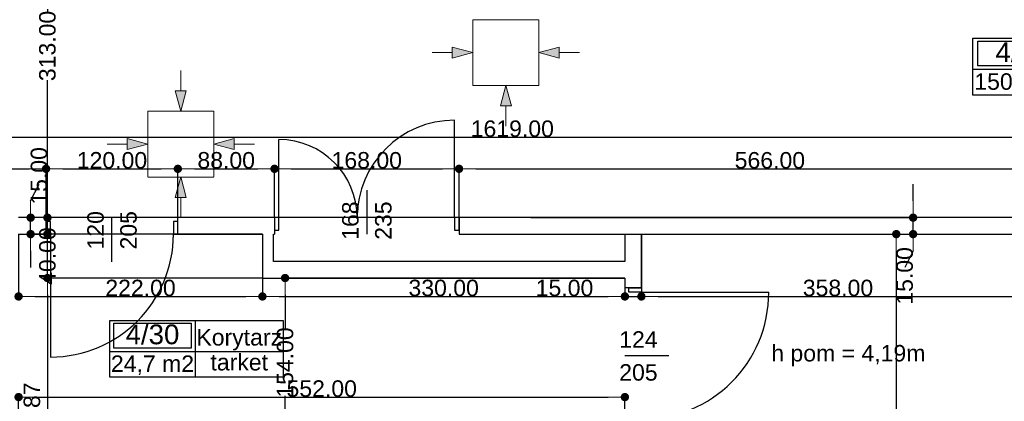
# Model space of a CAD drawing. Header units: millimetres. Extents: x -175445 to -20415, y -559200 to 231527.
# Tile 75 of 256: x -138488 to -129524, y -165095 to -161616. Entities that reach past the tile are written whole.
import ezdxf
from ezdxf.enums import TextEntityAlignment as Align

# ---------------------------------------------------------------- set-up
doc = ezdxf.new("R2010")
doc.units = ezdxf.units.MM
doc.header["$MEASUREMENT"] = 0
for name, color, linetype in [('Drzwi', 7, 'Continuous'), ('Linia', 7, 'Continuous'), ('Obiekt', 7, 'Continuous'), ('Strefa', 7, 'Continuous'), ('Tekst', 7, 'Continuous'), ('Wymiary', 63, 'Continuous'), ('Ściana', 7, 'Continuous')]:
    doc.layers.add(name, color=color, linetype=linetype)
doc.styles.add('Arial', font='txt')
doc.styles.add('Times new roman', font='txt')
doc.dimstyles.new('GENERATED_STYLE__1', dxfattribs={"dimtxt": 150, "dimasz": 152, "dimexe": 0.18, "dimexo": 0, "dimgap": 0.09, "dimtad": 1, "dimtih": 1, "dimtoh": 1, "dimlfac": 0.1, "dimzin": 0, "dimdsep": 46, "dimtxsty": 'Arial', "dimblk": 'ARROWHEAD_11', "dimblk1": 'ARROWHEAD_11', "dimblk2": 'ARROWHEAD_11', "dimcen": 0.09, "dimclrd": 114, "dimclre": 114, "dimclrt": 114, "dimazin": 0, "dimtfac": 1, "dimtdec": 4, "dimtmove": 0, "dimatfit": 3, "dimfxl": 1, "dimtolj": 1, "dimtzin": 0, "dimarcsym": 0})
doc.dimstyles.new('GENERATED_STYLE__2', dxfattribs={"dimtxt": 150, "dimasz": 152, "dimexe": 0.18, "dimexo": 0, "dimgap": 0.09, "dimtad": 1, "dimlfac": 0.1, "dimzin": 0, "dimdsep": 46, "dimtxsty": 'Arial', "dimblk": 'ARROWHEAD_11', "dimblk1": 'ARROWHEAD_11', "dimblk2": 'ARROWHEAD_11', "dimcen": 0.09, "dimclrd": 114, "dimclre": 114, "dimclrt": 114, "dimazin": 0, "dimtfac": 1, "dimtdec": 4, "dimtmove": 0, "dimatfit": 3, "dimfxl": 1, "dimtolj": 1, "dimtzin": 0, "dimarcsym": 0})

# ---------------------------------------------------------------- blocks, each defined once
blk = doc.blocks.new('Korytarz_4_01_1', base_point=(-128910.6, 33301.9))
at = {"layer": 'Strefa'}
for p, q in [((-129809.2, 33584.8), (-128110, 33584.8)), ((-129809.2, 33066.2), (-129809.2, 33584.8)), ((-129764.2, 33558.8), (-128955.5, 33558.8)), ((-129764.2, 33332.6), (-129764.2, 33558.8)), ((-128955.5, 33558.8), (-128955.5, 33332.6)), ((-128910.6, 33584.8), (-128910.6, 33066.2)), ((-128110, 33584.8), (-128110, 33066.2)), ((-129809.2, 33301.9), (-128110, 33301.9)), ((-128955.5, 33332.6), (-129764.2, 33332.6)), ((-128110, 33066.2), (-129809.2, 33066.2))]:
    blk.add_line(p, q, dxfattribs=at)
at = {"layer": 'Strefa', "style": 'Arial'}
for tag, height, p in [('ROOM_NUMBER', 180, (-129359.9, 33456.9)), ('ROOM_NAME', 150, (-128510.3, 33430.3)), ('ROOM_CALC_AREA', 150, (-129359.9, 33189.9)), ('floor_f', 150, (-128510.3, 33203.2))]:
    blk.add_attdef(tag, text='', height=height, dxfattribs=at).set_placement(p, align=Align.MIDDLE_CENTER)
blk = doc.blocks.new('Korytarz_4_30_30', base_point=(-136889.5, 30730.6))
at = {"layer": 'Strefa'}
for p, q in [((-137668.5, 31013.4), (-136088.8, 31013.4)), ((-137668.5, 30494.9), (-137668.5, 31013.4)), ((-137629.5, 30987.5), (-136928.4, 30987.5)), ((-137629.5, 30761.2), (-137629.5, 30987.5)), ((-136928.4, 30987.5), (-136928.4, 30761.2)), ((-136889.5, 31013.4), (-136889.5, 30494.9)), ((-136088.8, 31013.4), (-136088.8, 30494.9)), ((-136928.4, 30761.2), (-137629.5, 30761.2)), ((-137668.5, 30730.6), (-136088.8, 30730.6)), ((-136088.8, 30494.9), (-137668.5, 30494.9))]:
    blk.add_line(p, q, dxfattribs=at)
at = {"layer": 'Strefa', "style": 'Arial'}
for tag, height, p in [('ROOM_NUMBER', 180, (-137279, 30885.5)), ('ROOM_NAME', 150, (-136489.1, 30859)), ('ROOM_CALC_AREA', 150, (-137279, 30618.5)), ('floor_f', 150, (-136489.1, 30631.9))]:
    blk.add_attdef(tag, text='', height=height, dxfattribs=at).set_placement(p, align=Align.MIDDLE_CENTER)
blk = doc.blocks.new('ARROWHEAD_11')
at = {"color": 0, "linetype": 'Continuous', "lineweight": 0}
blk.add_line((0, 0), (-1, 0), dxfattribs=at)
at = {"color": 0, "linetype": 'Continuous', "lineweight": 0, "const_width": 0.25, "flags": 128}
blk.add_lwpolyline([(-0.125, 0, 1), (0.125, 0, 1)], format="xyb", close=True, dxfattribs=at)
blk = doc.blocks.new('*D1173')
at = {"layer": 'Defpoints', "color": 0}
for p in [(-131398, -160290.6), (-125908, -160639.1), (-125908, -166975.6)]:
    blk.add_point(p, dxfattribs=at)
at = {"layer": 'Wymiary', "color": 114, "lineweight": -2}
for p, q in [((-131398, -160290.6), (-131398, -160639.3)), ((-131246, -160639.1), (-126060, -160639.1)), ((-125908, -166975.6), (-125908, -160639))]:
    blk.add_line(p, q, dxfattribs=at)
at = {"layer": 'Wymiary', "color": 114, "lineweight": -2, "xscale": 152, "yscale": 152, "zscale": 152, "rotation": 180}
blk.add_blockref('ARROWHEAD_11', (-131398, -160639.1), dxfattribs=at)
at = {"layer": 'Wymiary', "color": 114, "lineweight": -2, "xscale": 152, "yscale": 152, "zscale": 152}
blk.add_blockref('ARROWHEAD_11', (-125908, -160639.1), dxfattribs=at)
at = {"layer": 'Wymiary', "color": 114, "lineweight": 13, "insert": (-128766.8, -160562.5), "char_height": 150, "attachment_point": 5, "style": 'Arial'}
blk.add_mtext('\\A1;549.00', dxfattribs=at)
blk = doc.blocks.new('*D1202')
at = {"layer": 'Defpoints', "color": 0}
for p in [(-138248, -162975.4), (-140558, -163420.7), (-138248, -163420.7)]:
    blk.add_point(p, dxfattribs=at)
at = {"layer": 'Wymiary', "color": 114, "lineweight": -2}
for p, q in [((-140558, -163420.7), (-140558, -162975.2)), ((-140406, -162975.4), (-138400, -162975.4)), ((-138248, -163420.7), (-138248, -162975.2))]:
    blk.add_line(p, q, dxfattribs=at)
at = {"layer": 'Wymiary', "color": 114, "lineweight": -2, "xscale": 152, "yscale": 152, "zscale": 152, "rotation": 180}
blk.add_blockref('ARROWHEAD_11', (-140558, -162975.4), dxfattribs=at)
at = {"layer": 'Wymiary', "color": 114, "lineweight": -2, "xscale": 152, "yscale": 152, "zscale": 152}
blk.add_blockref('ARROWHEAD_11', (-138248, -162975.4), dxfattribs=at)
at = {"layer": 'Wymiary', "color": 114, "lineweight": 13, "insert": (-139403, -162898.6), "char_height": 150, "attachment_point": 5, "style": 'Arial'}
blk.add_mtext('\\A1;231.00', dxfattribs=at)
blk = doc.blocks.new('*D1203')
at = {"layer": 'Defpoints', "color": 0}
for p in [(-137048, -162975.4), (-138248, -163420.7), (-137048, -163420.7)]:
    blk.add_point(p, dxfattribs=at)
at = {"layer": 'Wymiary', "color": 114, "lineweight": -2}
for p, q in [((-138248, -163420.7), (-138248, -162975.2)), ((-138096, -162975.4), (-137200, -162975.4)), ((-137048, -163420.7), (-137048, -162975.2))]:
    blk.add_line(p, q, dxfattribs=at)
at = {"layer": 'Wymiary', "color": 114, "lineweight": -2, "xscale": 152, "yscale": 152, "zscale": 152, "rotation": 180}
blk.add_blockref('ARROWHEAD_11', (-138248, -162975.4), dxfattribs=at)
at = {"layer": 'Wymiary', "color": 114, "lineweight": -2, "xscale": 152, "yscale": 152, "zscale": 152}
blk.add_blockref('ARROWHEAD_11', (-137048, -162975.4), dxfattribs=at)
at = {"layer": 'Wymiary', "color": 114, "lineweight": 13, "insert": (-137648, -162898.7), "char_height": 150, "attachment_point": 5, "style": 'Arial'}
blk.add_mtext('\\A1;120.00', dxfattribs=at)
blk = doc.blocks.new('*D1204')
at = {"layer": 'Defpoints', "color": 0}
for p in [(-136168, -162975.4), (-137048, -163420.7), (-136168, -163420.7)]:
    blk.add_point(p, dxfattribs=at)
at = {"layer": 'Wymiary', "color": 114, "lineweight": -2}
for p, q in [((-137048, -163420.7), (-137048, -162975.2)), ((-136896, -162975.4), (-136320, -162975.4)), ((-136168, -163420.7), (-136168, -162975.2))]:
    blk.add_line(p, q, dxfattribs=at)
at = {"layer": 'Wymiary', "color": 114, "lineweight": -2, "xscale": 152, "yscale": 152, "zscale": 152, "rotation": 180}
blk.add_blockref('ARROWHEAD_11', (-137048, -162975.4), dxfattribs=at)
at = {"layer": 'Wymiary', "color": 114, "lineweight": -2, "xscale": 152, "yscale": 152, "zscale": 152}
blk.add_blockref('ARROWHEAD_11', (-136168, -162975.4), dxfattribs=at)
at = {"layer": 'Wymiary', "color": 114, "lineweight": 13, "insert": (-136608, -162898.7), "char_height": 150, "attachment_point": 5, "style": 'Arial'}
blk.add_mtext('\\A1;88.00', dxfattribs=at)
blk = doc.blocks.new('*D1205')
at = {"layer": 'Defpoints', "color": 0}
for p in [(-134488, -162975.4), (-136168, -163420.7), (-134488, -163420.7)]:
    blk.add_point(p, dxfattribs=at)
at = {"layer": 'Wymiary', "color": 114, "lineweight": -2}
for p, q in [((-136168, -163420.7), (-136168, -162975.2)), ((-136016, -162975.4), (-134640, -162975.4)), ((-134488, -163420.7), (-134488, -162975.2))]:
    blk.add_line(p, q, dxfattribs=at)
at = {"layer": 'Wymiary', "color": 114, "lineweight": -2, "xscale": 152, "yscale": 152, "zscale": 152, "rotation": 180}
blk.add_blockref('ARROWHEAD_11', (-136168, -162975.4), dxfattribs=at)
at = {"layer": 'Wymiary', "color": 114, "lineweight": -2, "xscale": 152, "yscale": 152, "zscale": 152}
blk.add_blockref('ARROWHEAD_11', (-134488, -162975.4), dxfattribs=at)
at = {"layer": 'Wymiary', "color": 114, "lineweight": 13, "insert": (-135328, -162898.7), "char_height": 150, "attachment_point": 5, "style": 'Arial'}
blk.add_mtext('\\A1;168.00', dxfattribs=at)
blk = doc.blocks.new('*D1206')
at = {"layer": 'Defpoints', "color": 0}
for p in [(-128828, -162975.4), (-134488, -163420.7), (-128828, -163420.7)]:
    blk.add_point(p, dxfattribs=at)
at = {"layer": 'Wymiary', "color": 114, "lineweight": -2}
for p, q in [((-134488, -163420.7), (-134488, -162975.2)), ((-134336, -162975.4), (-128980, -162975.4)), ((-128828, -163420.7), (-128828, -162975.2))]:
    blk.add_line(p, q, dxfattribs=at)
at = {"layer": 'Wymiary', "color": 114, "lineweight": -2, "xscale": 152, "yscale": 152, "zscale": 152, "rotation": 180}
blk.add_blockref('ARROWHEAD_11', (-134488, -162975.4), dxfattribs=at)
at = {"layer": 'Wymiary', "color": 114, "lineweight": -2, "xscale": 152, "yscale": 152, "zscale": 152}
blk.add_blockref('ARROWHEAD_11', (-128828, -162975.4), dxfattribs=at)
at = {"layer": 'Wymiary', "color": 114, "lineweight": 13, "insert": (-131658, -162898.7), "char_height": 150, "attachment_point": 5, "style": 'Arial'}
blk.add_mtext('\\A1;566.00', dxfattribs=at)
blk = doc.blocks.new('*D1237')
at = {"layer": 'Defpoints', "color": 0}
for p in [(-142098, -161780.7), (-125908, -162687.4), (-125908, -166975.6)]:
    blk.add_point(p, dxfattribs=at)
at = {"layer": 'Wymiary', "color": 114, "lineweight": -2}
for p, q in [((-142098, -161780.7), (-142098, -162687.5)), ((-141946, -162687.4), (-126060, -162687.4)), ((-125908, -166975.6), (-125908, -162687.2))]:
    blk.add_line(p, q, dxfattribs=at)
at = {"layer": 'Wymiary', "color": 114, "lineweight": -2, "xscale": 152, "yscale": 152, "zscale": 152, "rotation": 180}
blk.add_blockref('ARROWHEAD_11', (-142098, -162687.4), dxfattribs=at)
at = {"layer": 'Wymiary', "color": 114, "lineweight": -2, "xscale": 152, "yscale": 152, "zscale": 152}
blk.add_blockref('ARROWHEAD_11', (-125908, -162687.4), dxfattribs=at)
at = {"layer": 'Wymiary', "color": 114, "lineweight": 13, "insert": (-134003, -162610.7), "char_height": 150, "attachment_point": 5, "style": 'Arial'}
blk.add_mtext('\\A1;1619.00', dxfattribs=at)
blk = doc.blocks.new('*D1239')
at = {"layer": 'Defpoints', "color": 0}
for p in [(-138498, -163570.7), (-136278, -163970.7), (-136278, -164138.9)]:
    blk.add_point(p, dxfattribs=at)
at = {"layer": 'Wymiary', "color": 114, "lineweight": -2}
for p, q in [((-138498, -163570.7), (-138498, -164139)), ((-136278, -163970.7), (-136278, -164139)), ((-138346, -164138.9), (-136430, -164138.9))]:
    blk.add_line(p, q, dxfattribs=at)
at = {"layer": 'Wymiary', "color": 114, "lineweight": -2, "xscale": 152, "yscale": 152, "zscale": 152, "rotation": 180}
blk.add_blockref('ARROWHEAD_11', (-138498, -164138.9), dxfattribs=at)
at = {"layer": 'Wymiary', "color": 114, "lineweight": -2, "xscale": 152, "yscale": 152, "zscale": 152}
blk.add_blockref('ARROWHEAD_11', (-136278, -164138.9), dxfattribs=at)
at = {"layer": 'Wymiary', "color": 114, "lineweight": 13, "insert": (-137388, -164062.2), "char_height": 150, "attachment_point": 5, "style": 'Arial'}
blk.add_mtext('\\A1;222.00', dxfattribs=at)
blk = doc.blocks.new('*D1240')
at = {"layer": 'Defpoints', "color": 0}
for p in [(-136278, -163970.7), (-132978, -163970.7), (-132978, -164138.9)]:
    blk.add_point(p, dxfattribs=at)
at = {"layer": 'Wymiary', "color": 114, "lineweight": -2}
for p, q in [((-136278, -163970.7), (-136278, -164139)), ((-132978, -163970.7), (-132978, -164139)), ((-136126, -164138.9), (-133130, -164138.9))]:
    blk.add_line(p, q, dxfattribs=at)
at = {"layer": 'Wymiary', "color": 114, "lineweight": -2, "xscale": 152, "yscale": 152, "zscale": 152, "rotation": 180}
blk.add_blockref('ARROWHEAD_11', (-136278, -164138.9), dxfattribs=at)
at = {"layer": 'Wymiary', "color": 114, "lineweight": -2, "xscale": 152, "yscale": 152, "zscale": 152}
blk.add_blockref('ARROWHEAD_11', (-132978, -164138.9), dxfattribs=at)
at = {"layer": 'Wymiary', "color": 114, "lineweight": 13, "insert": (-134628, -164062.1), "char_height": 150, "attachment_point": 5, "style": 'Arial'}
blk.add_mtext('\\A1;330.00', dxfattribs=at)
blk = doc.blocks.new('*D1249')
at = {"layer": 'Defpoints', "color": 0}
for p in [(-136071.5, -163970.7), (-132978, -163970.7), (-132978, -165510.7)]:
    blk.add_point(p, dxfattribs=at)
at = {"layer": 'Wymiary', "color": 114, "lineweight": -2}
for p, q in [((-132978, -163970.7), (-136071.6, -163970.7)), ((-136071.5, -164122.7), (-136071.5, -164436.5)), ((-136071.5, -165358.7), (-136071.5, -165044.8)), ((-132978, -165510.7), (-136071.6, -165510.7))]:
    blk.add_line(p, q, dxfattribs=at)
at = {"layer": 'Wymiary', "color": 114, "lineweight": -2, "xscale": 152, "yscale": 152, "zscale": 152}
for p, rotation in [((-136071.5, -163970.7), 90), ((-136071.5, -165510.7), 270)]:
    blk.add_blockref('ARROWHEAD_11', p, dxfattribs=dict(at, rotation=rotation))
at = {"layer": 'Wymiary', "color": 114, "lineweight": 13, "insert": (-136071.5, -164740.7), "char_height": 150, "attachment_point": 5, "rotation": 90, "style": 'Arial'}
blk.add_mtext('\\A1;154.00', dxfattribs=at)
blk = doc.blocks.new('*D1252')
at = {"layer": 'Defpoints', "color": 0}
for p in [(-138235.3, -163970.7), (-136278, -163970.7), (-136578, -170550.7)]:
    blk.add_point(p, dxfattribs=at)
at = {"layer": 'Wymiary', "color": 114, "lineweight": -2}
for p, q in [((-136278, -163970.7), (-138235.5, -163970.7)), ((-138235.3, -164122.7), (-138235.3, -166949.1)), ((-138235.3, -170398.7), (-138235.3, -167572.3)), ((-136578, -170550.7), (-138235.5, -170550.7))]:
    blk.add_line(p, q, dxfattribs=at)
at = {"layer": 'Wymiary', "color": 114, "lineweight": -2, "xscale": 152, "yscale": 152, "zscale": 152}
for p, rotation in [((-138235.3, -163970.7), 90), ((-138235.3, -170550.7), 270)]:
    blk.add_blockref('ARROWHEAD_11', p, dxfattribs=dict(at, rotation=rotation))
at = {"layer": 'Wymiary', "color": 114, "lineweight": 13, "insert": (-138235.3, -167260.7), "char_height": 150, "attachment_point": 5, "rotation": 90, "style": 'Arial'}
blk.add_mtext('\\A1;658.00', dxfattribs=at)
blk = doc.blocks.new('*D1253')
at = {"layer": 'Defpoints', "color": 0}
for p in [(-138235.3, -163570.7), (-136278, -163570.7), (-136278, -163970.7)]:
    blk.add_point(p, dxfattribs=at)
at = {"layer": 'Wymiary', "color": 114, "lineweight": -2}
for p, q in [((-138235.3, -163418.7), (-138235.3, -163266.7)), ((-136278, -163570.7), (-138235.5, -163570.7)), ((-138235.3, -163970.7), (-138235.3, -163570.7)), ((-136278, -163970.7), (-138235.5, -163970.7)), ((-138235.3, -164122.7), (-138235.3, -164274.7))]:
    blk.add_line(p, q, dxfattribs=at)
at = {"layer": 'Wymiary', "color": 114, "lineweight": -2, "xscale": 152, "yscale": 152, "zscale": 152}
for p, rotation in [((-138235.3, -163570.7), 270), ((-138235.3, -163970.7), 90)]:
    blk.add_blockref('ARROWHEAD_11', p, dxfattribs=dict(at, rotation=rotation))
at = {"layer": 'Wymiary', "color": 114, "lineweight": 13, "insert": (-138235.3, -163770.7), "char_height": 150, "attachment_point": 5, "rotation": 90, "style": 'Arial'}
blk.add_mtext('\\A1;40.00', dxfattribs=at)
blk = doc.blocks.new('*D1254')
at = {"layer": 'Defpoints', "color": 0}
for p in [(-138388.6, -163420.7), (-133833, -163420.7), (-136278, -163570.7)]:
    blk.add_point(p, dxfattribs=at)
at = {"layer": 'Wymiary', "color": 114, "lineweight": -2}
for p, q in [((-138388.6, -163268.7), (-138312, -163116.7)), ((-133833, -163420.7), (-138388.8, -163420.7)), ((-138388.6, -163570.7), (-138388.6, -163420.7)), ((-136278, -163570.7), (-138388.8, -163570.7)), ((-138388.6, -163722.7), (-138388.6, -163874.7))]:
    blk.add_line(p, q, dxfattribs=at)
at = {"layer": 'Wymiary', "color": 114, "lineweight": -2, "xscale": 152, "yscale": 152, "zscale": 152}
for p, rotation in [((-138388.6, -163420.7), 270), ((-138388.6, -163570.7), 90)]:
    blk.add_blockref('ARROWHEAD_11', p, dxfattribs=dict(at, rotation=rotation))
at = {"layer": 'Wymiary', "color": 114, "lineweight": 13, "insert": (-138312, -163040), "char_height": 150, "attachment_point": 5, "rotation": 90, "style": 'Arial'}
blk.add_mtext('\\A1;15.00', dxfattribs=at)
blk = doc.blocks.new('*D1255')
at = {"layer": 'Defpoints', "color": 0}
for p in [(-139323, -160290.6), (-138235.3, -160290.6), (-133833, -163420.7)]:
    blk.add_point(p, dxfattribs=at)
at = {"layer": 'Wymiary', "color": 114, "lineweight": -2}
for p, q in [((-139323, -160290.6), (-138235.1, -160290.6)), ((-138235.3, -160442.6), (-138235.3, -161544.5)), ((-138235.3, -163268.7), (-138235.3, -162166.8)), ((-133833, -163420.7), (-138235.5, -163420.7))]:
    blk.add_line(p, q, dxfattribs=at)
at = {"layer": 'Wymiary', "color": 114, "lineweight": -2, "xscale": 152, "yscale": 152, "zscale": 152}
for p, rotation in [((-138235.3, -160290.6), 90), ((-138235.3, -163420.7), 270)]:
    blk.add_blockref('ARROWHEAD_11', p, dxfattribs=dict(at, rotation=rotation))
at = {"layer": 'Wymiary', "color": 114, "lineweight": 13, "insert": (-138235.3, -161855.7), "char_height": 150, "attachment_point": 5, "rotation": 90, "style": 'Arial'}
blk.add_mtext('\\A1;313.00', dxfattribs=at)
blk = doc.blocks.new('*D1268')
at = {"layer": 'Defpoints', "color": 0}
for p in [(-132978, -165056), (-132978, -165510.7), (-138498, -165930.7)]:
    blk.add_point(p, dxfattribs=at)
at = {"layer": 'Wymiary', "color": 114, "lineweight": -2}
for p, q in [((-138498, -165930.7), (-138498, -165055.8)), ((-138346, -165056), (-133130, -165056)), ((-132978, -165510.7), (-132978, -165055.8))]:
    blk.add_line(p, q, dxfattribs=at)
at = {"layer": 'Wymiary', "color": 114, "lineweight": -2, "xscale": 152, "yscale": 152, "zscale": 152, "rotation": 180}
blk.add_blockref('ARROWHEAD_11', (-138498, -165056), dxfattribs=at)
at = {"layer": 'Wymiary', "color": 114, "lineweight": -2, "xscale": 152, "yscale": 152, "zscale": 152}
blk.add_blockref('ARROWHEAD_11', (-132978, -165056), dxfattribs=at)
at = {"layer": 'Wymiary', "color": 114, "lineweight": 13, "insert": (-135738, -164979.3), "char_height": 150, "attachment_point": 5, "style": 'Arial'}
blk.add_mtext('\\A1;552.00', dxfattribs=at)
blk = doc.blocks.new('*D1567')
at = {"layer": 'Defpoints', "color": 0}
for p in [(-132828, -163570.7), (-132978, -163970.7), (-132828, -164138.9)]:
    blk.add_point(p, dxfattribs=at)
at = {"layer": 'Wymiary', "color": 114, "lineweight": -2}
for p, q in [((-132828, -163570.7), (-132828, -164139)), ((-132978, -163970.7), (-132978, -164139)), ((-133773.6, -164138.9), (-133282, -164138.9)), ((-133282, -164138.9), (-133130, -164138.9)), ((-132978, -164138.9), (-132828, -164138.9)), ((-132676, -164138.9), (-132524, -164138.9))]:
    blk.add_line(p, q, dxfattribs=at)
at = {"layer": 'Wymiary', "color": 114, "lineweight": -2, "xscale": 152, "yscale": 152, "zscale": 152}
blk.add_blockref('ARROWHEAD_11', (-132978, -164138.9), dxfattribs=at)
at = {"layer": 'Wymiary', "color": 114, "lineweight": -2, "xscale": 152, "yscale": 152, "zscale": 152, "rotation": 180}
blk.add_blockref('ARROWHEAD_11', (-132828, -164138.9), dxfattribs=at)
at = {"layer": 'Wymiary', "color": 114, "lineweight": 13, "insert": (-133527.9, -164062.2), "char_height": 150, "attachment_point": 5, "style": 'Arial'}
blk.add_mtext('\\A1;15.00', dxfattribs=at)
blk = doc.blocks.new('*D1568')
at = {"layer": 'Defpoints', "color": 0}
for p in [(-132828, -163570.7), (-129248, -164138.9), (-129248, -168490.7)]:
    blk.add_point(p, dxfattribs=at)
at = {"layer": 'Wymiary', "color": 114, "lineweight": -2}
for p, q in [((-132828, -163570.7), (-132828, -164139)), ((-132676, -164138.9), (-129400, -164138.9)), ((-129248, -168490.7), (-129248, -164138.7))]:
    blk.add_line(p, q, dxfattribs=at)
at = {"layer": 'Wymiary', "color": 114, "lineweight": -2, "xscale": 152, "yscale": 152, "zscale": 152, "rotation": 180}
blk.add_blockref('ARROWHEAD_11', (-132828, -164138.9), dxfattribs=at)
at = {"layer": 'Wymiary', "color": 114, "lineweight": -2, "xscale": 152, "yscale": 152, "zscale": 152}
blk.add_blockref('ARROWHEAD_11', (-129248, -164138.9), dxfattribs=at)
at = {"layer": 'Wymiary', "color": 114, "lineweight": 13, "insert": (-131038, -164062.1), "char_height": 150, "attachment_point": 5, "style": 'Arial'}
blk.add_mtext('\\A1;358.00', dxfattribs=at)
blk = doc.blocks.new('*D1640')
at = {"layer": 'Defpoints', "color": 0}
for p in [(-133833, -163570.7), (-130507.2, -163570.7), (-133968, -170900.7)]:
    blk.add_point(p, dxfattribs=at)
at = {"layer": 'Wymiary', "color": 114, "lineweight": -2}
for p, q in [((-133833, -163570.7), (-130507, -163570.7)), ((-130507.2, -163722.7), (-130507.2, -167038.9)), ((-130507.2, -170748.7), (-130507.2, -167660.1)), ((-133968, -170900.7), (-130507, -170900.7))]:
    blk.add_line(p, q, dxfattribs=at)
at = {"layer": 'Wymiary', "color": 114, "lineweight": -2, "xscale": 152, "yscale": 152, "zscale": 152}
for p, rotation in [((-130507.2, -163570.7), 90), ((-130507.2, -170900.7), 270)]:
    blk.add_blockref('ARROWHEAD_11', p, dxfattribs=dict(at, rotation=rotation))
at = {"layer": 'Wymiary', "color": 114, "lineweight": 13, "insert": (-130507.2, -167349.5), "char_height": 150, "attachment_point": 5, "rotation": 90, "style": 'Arial'}
blk.add_mtext('\\A1;733.00', dxfattribs=at)
blk = doc.blocks.new('*D1641')
at = {"layer": 'Defpoints', "color": 0}
for p in [(-133833, -163420.7), (-130353.8, -163420.7), (-133833, -163570.7)]:
    blk.add_point(p, dxfattribs=at)
at = {"layer": 'Wymiary', "color": 114, "lineweight": -2}
for p, q in [((-130353.8, -163268.7), (-130353.8, -163116.7)), ((-133833, -163420.7), (-130353.6, -163420.7)), ((-130353.8, -163570.7), (-130353.8, -163420.7)), ((-133833, -163570.7), (-130353.6, -163570.7)), ((-130353.8, -163722.7), (-130430.5, -163874.7))]:
    blk.add_line(p, q, dxfattribs=at)
at = {"layer": 'Wymiary', "color": 114, "lineweight": -2, "xscale": 152, "yscale": 152, "zscale": 152}
for p, rotation in [((-130353.8, -163420.7), 270), ((-130353.8, -163570.7), 90)]:
    blk.add_blockref('ARROWHEAD_11', p, dxfattribs=dict(at, rotation=rotation))
at = {"layer": 'Wymiary', "color": 114, "lineweight": 13, "insert": (-130430.5, -163951.4), "char_height": 150, "attachment_point": 5, "rotation": 90, "style": 'Arial'}
blk.add_mtext('\\A1;15.00', dxfattribs=at)

msp = doc.modelspace()

# ---------------------------------------------------------------- hatches: boundary and pattern name
at = {"layer": 'Linia', "linetype": 'Continuous', "lineweight": 13}
for points in [[(-134363.235, -161916.006), (-134549.837, -161866.006), (-134549.837, -161966.006)], [(-133762.435, -161916.006), (-133575.832, -161966.006), (-133575.832, -161866.006)], [(-134062.034, -162216.005), (-134111.785, -162402.674), (-134011.785, -162402.541)], [(-137021.447, -162449.973), (-136971.198, -162263.437), (-137071.198, -162263.304)], [(-137322.647, -162749.972), (-137509.25, -162699.972), (-137509.25, -162799.972)], [(-136721.847, -162749.972), (-136535.245, -162799.972), (-136535.245, -162699.972)], [(-137021.447, -163049.972), (-137071.198, -163236.641), (-136971.198, -163236.508)]]:
    msp.add_hatch(color=256, dxfattribs=at).paths.add_polyline_path(points)

# ---------------------------------------------------------------- linework, layer by layer
at = {"layer": 'Drzwi'}
for p, q in [((-134528.018, -163420.675), (-134528.018, -162532.675)), ((-136128.018, -163420.675), (-136128.018, -162708.675)), ((-138208.018, -163455.675), (-138248.018, -163455.675)), ((-138248.018, -163455.675), (-138248.018, -163570.675)), ((-138248.018, -163570.675), (-138248.018, -163455.675)), ((-138208.018, -163570.675), (-138208.018, -163455.675)), ((-137048.018, -163455.675), (-137088.018, -163455.675)), ((-137088.018, -163455.675), (-137088.018, -163570.675)), ((-137048.018, -163570.675), (-137048.018, -163455.675)), ((-137048.018, -163570.675), (-137048.018, -163455.675)), ((-136128.018, -163420.675), (-136168.018, -163420.675)), ((-136168.018, -163420.675), (-136168.018, -163535.675)), ((-136168.018, -163420.675), (-136168.018, -163535.675)), ((-136128.018, -163535.675), (-136128.018, -163420.675)), ((-134488.018, -163420.675), (-134528.018, -163420.675)), ((-134528.018, -163420.675), (-134528.018, -163535.675)), ((-134488.018, -163535.675), (-134488.018, -163420.675)), ((-134488.018, -163420.675), (-134488.018, -163535.675)), ((-138248.018, -163570.675), (-138208.018, -163570.675)), ((-138208.018, -163570.675), (-138208.018, -164690.675)), ((-137088.018, -163570.675), (-137048.018, -163570.675)), ((-136168.018, -163535.675), (-136128.018, -163535.675)), ((-134528.018, -163535.675), (-134488.018, -163535.675)), ((-132943.018, -164100.675), (-132943.018, -164060.675)), ((-132943.018, -164060.675), (-132828.018, -164060.675)), ((-132828.018, -164060.675), (-132943.018, -164060.675)), ((-132828.018, -164100.675), (-132943.018, -164100.675)), ((-132828.018, -164060.675), (-132828.018, -164100.675)), ((-132828.018, -164100.675), (-131668.018, -164100.675))]:
    msp.add_line(p, q, dxfattribs=at)
for centre, radius, start, end in [((-134528.018, -163420.675), 888, 90, 180), ((-136128.018, -163420.675), 712, 0, 90), ((-138208.018, -163570.675), 1120, 270, 0), ((-132828.018, -164100.675), 1160, 270, 0)]:
    msp.add_arc(centre, radius, start, end, dxfattribs=at)
at = {"layer": 'Linia', "lineweight": 13}
for p, q in [((-133762.435, -161616.406), (-134362.435, -161616.406)), ((-134362.435, -161616.406), (-134362.435, -162215.606)), ((-133762.435, -162215.606), (-133762.435, -161616.406)), ((-134363.235, -161916.006), (-134549.837, -161866.006)), ((-134549.837, -161966.006), (-134549.837, -161866.006)), ((-133762.435, -161916.006), (-133575.832, -161866.006)), ((-133575.832, -161866.006), (-133575.832, -161966.006)), ((-134733.61, -161916.006), (-134549.837, -161916.006)), ((-134363.235, -161916.006), (-134549.837, -161966.006)), ((-133762.435, -161916.006), (-133575.832, -161966.006)), ((-133392.06, -161916.006), (-133575.832, -161916.006)), ((-137020.953, -162079.598), (-137021.198, -162263.37)), ((-134362.435, -162216.406), (-133762.435, -162216.406)), ((-134062.034, -162216.005), (-134111.785, -162402.674)), ((-134062.034, -162216.005), (-134011.785, -162402.541)), ((-137021.447, -162449.973), (-137071.198, -162263.304)), ((-137071.198, -162263.304), (-136971.198, -162263.437)), ((-137021.447, -162449.973), (-136971.198, -162263.437)), ((-134011.785, -162402.541), (-134111.785, -162402.674)), ((-134061.54, -162586.38), (-134061.785, -162402.608)), ((-136721.847, -162450.372), (-137321.847, -162450.372)), ((-137321.847, -162450.372), (-137321.847, -163049.572)), ((-136721.847, -163049.572), (-136721.847, -162450.372)), ((-137322.647, -162749.972), (-137509.25, -162699.972)), ((-137509.25, -162799.972), (-137509.25, -162699.972)), ((-136721.847, -162749.972), (-136535.245, -162699.972)), ((-136535.245, -162699.972), (-136535.245, -162799.972)), ((-137693.022, -162749.972), (-137509.25, -162749.972)), ((-137322.647, -162749.972), (-137509.25, -162799.972)), ((-136721.847, -162749.972), (-136535.245, -162799.972)), ((-136351.472, -162749.972), (-136535.245, -162749.972)), ((-137321.847, -163050.372), (-136721.847, -163050.372)), ((-137021.447, -163049.972), (-137071.198, -163236.641)), ((-137021.447, -163049.972), (-136971.198, -163236.508)), ((-136971.198, -163236.508), (-137071.198, -163236.641)), ((-137020.953, -163420.347), (-137021.198, -163236.575))]:
    msp.add_line(p, q, dxfattribs=at)
at = {"layer": 'Obiekt'}
for p, q in [((-135328.018, -163169.297), (-135328.018, -163570.675)), ((-137648.018, -163822.053), (-137648.018, -163420.675)), ((-132576.64, -164680.675), (-132978.018, -164680.675))]:
    msp.add_line(p, q, dxfattribs=at)
at = {"layer": 'Ściana'}
for p, q in [((-138248.018, -163455.675), (-138248.018, -163420.675)), ((-138248.018, -163570.675), (-138248.018, -163455.675)), ((-137048.018, -163455.675), (-137048.018, -163420.675)), ((-137048.018, -163570.675), (-137048.018, -163455.675)), ((-136168.018, -163420.675), (-136168.018, -163535.675)), ((-134488.018, -163420.675), (-134488.018, -163535.675)), ((-136168.018, -163535.675), (-136168.018, -163570.675)), ((-134488.018, -163535.675), (-134488.018, -163570.675)), ((-132943.018, -164060.675), (-132978.018, -164060.675)), ((-132828.018, -164060.675), (-132943.018, -164060.675))]:
    msp.add_line(p, q, dxfattribs=at)
at = {"layer": 'Ściana', "flags": 128}
for points in [[(-138248.018, -163420.675), (-138498.018, -163420.675)], [(-136168.018, -163420.675), (-137048.018, -163420.675)], [(-129098.018, -163420.675), (-134488.018, -163420.675)], [(-138498.018, -163570.675), (-138248.018, -163570.675)], [(-137048.018, -163570.675), (-136278.018, -163570.675)], [(-136278.018, -163570.675), (-136278.018, -163970.675)], [(-136178.018, -163570.675), (-136168.018, -163570.675)], [(-136178.018, -163820.675), (-136178.018, -163570.675)], [(-134488.018, -163570.675), (-132978.018, -163570.675)], [(-132978.018, -163570.675), (-132978.018, -163820.675)], [(-132828.018, -163570.675), (-129248.018, -163570.675)], [(-132828.018, -164060.675), (-132828.018, -163570.675)], [(-132978.018, -163820.675), (-136178.018, -163820.675)], [(-136278.018, -163970.675), (-132978.018, -163970.675)], [(-132978.018, -163970.675), (-132978.018, -164060.675)]]:
    msp.add_lwpolyline(points, dxfattribs=at)

# ---------------------------------------------------------------- block references
at = {"layer": 'Strefa'}
ref = msp.add_blockref('Korytarz_4_01_1', (-128910.599, -162068.043), dxfattribs=at)
ref.add_attrib('ROOM_NAME', 'Korytarz', dxfattribs={"color": 7, "height": 150, "style": 'Arial'}).set_placement((-128510.279, -161939.643), align=Align.MIDDLE_CENTER)
ref.add_attrib('ROOM_NUMBER', '4/01', dxfattribs={"color": 7, "height": 180, "style": 'Arial'}).set_placement((-129359.879, -161913.096), align=Align.MIDDLE_CENTER)
ref.add_attrib('ROOM_CALC_AREA', '150,2 m2', dxfattribs={"color": 7, "height": 150, "style": 'Arial'}).set_placement((-129359.879, -162180.097), align=Align.MIDDLE_CENTER)
ref.add_attrib('floor_f', 'tarket', dxfattribs={"color": 7, "height": 150, "style": 'Arial'}).set_placement((-128510.279, -162166.726), align=Align.MIDDLE_CENTER)
ref = msp.add_blockref('Korytarz_4_30_30', (-136889.455, -164639.388), dxfattribs=at)
ref.add_attrib('ROOM_NAME', 'Korytarz', dxfattribs={"color": 7, "height": 150, "style": 'Arial'}).set_placement((-136489.134, -164510.988), align=Align.MIDDLE_CENTER)
ref.add_attrib('ROOM_NUMBER', '4/30', dxfattribs={"color": 7, "height": 180, "style": 'Arial'}).set_placement((-137278.975, -164484.441), align=Align.MIDDLE_CENTER)
ref.add_attrib('ROOM_CALC_AREA', '24,7 m2', dxfattribs={"color": 7, "height": 150, "style": 'Arial'}).set_placement((-137278.975, -164751.442), align=Align.MIDDLE_CENTER)
ref.add_attrib('floor_f', 'tarket', dxfattribs={"color": 7, "height": 150, "style": 'Arial'}).set_placement((-136489.134, -164738.071), align=Align.MIDDLE_CENTER)

# ---------------------------------------------------------------- texts
at = {"layer": 'Obiekt', "char_height": 150, "attachment_point": 7, "rotation": 90, "style": 'Arial'}
for s, insert in [('\\A1;{\\fArial|b0|i0|c238|p38;168}', (-135400.55, -163622.335)), ('\\A1;{\\fArial|b0|i0|c238|p38;235}', (-135100.447, -163622.335)), ('\\A1;{\\fArial|b0|i0|c238|p38;120}', (-137720.55, -163710.501)), ('\\A1;{\\fArial|b0|i0|c238|p38;205}', (-137420.55, -163710.501)), ('\\A1;{\\fArial|b0|i0|c238|p38;hp 87}', (-138257.184, -165447.132))]:
    msp.add_mtext(s, dxfattribs=dict(at, insert=insert))
at = {"layer": 'Obiekt', "char_height": 150, "attachment_point": 7, "style": 'Arial'}
for s, insert in [('\\A1;{\\fArial|b0|i0|c238|p38;124}', (-133029.679, -164605.675)), ('\\A1;{\\fArial|b0|i0|c238|p38;205}', (-133029.679, -164908.143))]:
    msp.add_mtext(s, dxfattribs=dict(at, insert=insert))
at = {"layer": 'Tekst', "insert": (-130943.733, -164580.962), "char_height": 150, "attachment_point": 2, "style": 'Times new roman'}
msp.add_mtext('\\A1;{\\fArial|b0|i0|c0|p38;h pom = 4,19m}', dxfattribs=at)

# ---------------------------------------------------------------- dimensions: what is measured, and where the dimension line sits
at = {"layer": 'Wymiary', "lineweight": 13}
for base, p1, p2, picture, middle in [((-138235.29, -160290.636), (-133833.018, -163420.675), (-139323.018, -160290.636), '*D1255', (-138235.29, -161855.655)), ((-138388.642, -163420.675), (-136278.018, -163570.675), (-133833.018, -163420.675), '*D1254', (-138311.966, -163039.999)), ((-130353.815, -163420.675), (-133833.018, -163570.675), (-133833.018, -163420.675), '*D1641', (-130430.491, -163951.351)), ((-138235.29, -163570.675), (-136278.018, -163970.675), (-136278.018, -163570.675), '*D1253', (-138235.29, -163770.675)), ((-130507.167, -163570.675), (-133968.018, -170900.675), (-133833.018, -163570.675), '*D1640', (-130507.167, -167349.504)), ((-138235.29, -163970.675), (-136578.018, -170550.675), (-136278.018, -163970.675), '*D1252', (-138235.29, -167260.675)), ((-136071.453, -163970.675), (-132978.018, -165510.675), (-132978.018, -163970.675), '*D1249', (-136071.453, -164740.675))]:
    dim = msp.add_linear_dim(base=base, p1=p1, p2=p2, angle=90, dimstyle='GENERATED_STYLE__2', dxfattribs=at)
    dim.commit()
    dim.dimension.update_dxf_attribs({"geometry": picture, "text_midpoint": middle, "dimtype": 160, "text_rotation": 90})
for base, p1, p2, picture, middle in [((-125908.019, -160639.136), (-131398.018, -160290.636), (-125908.019, -166975.636), '*D1173', (-128766.848, -160639.136)), ((-125908.019, -162687.366), (-142098.018, -161780.655), (-125908.019, -166975.636), '*D1237', (-134003.019, -162687.366)), ((-138248.018, -162975.372), (-140558.018, -163420.675), (-138248.018, -163420.675), '*D1202', (-139403.018, -162975.372)), ((-137048.018, -162975.372), (-138248.018, -163420.675), (-137048.018, -163420.675), '*D1203', (-137648.018, -162975.372)), ((-136168.018, -162975.372), (-137048.018, -163420.675), (-136168.018, -163420.675), '*D1204', (-136608.018, -162975.372)), ((-134488.018, -162975.372), (-136168.018, -163420.675), (-134488.018, -163420.675), '*D1205', (-135328.018, -162975.372)), ((-128828.018, -162975.372), (-134488.018, -163420.675), (-128828.018, -163420.675), '*D1206', (-131658.018, -162975.372)), ((-136278.018, -164138.869), (-138498.018, -163570.675), (-136278.018, -163970.675), '*D1239', (-137388.018, -164138.869)), ((-132828.018, -164138.869), (-132978.018, -163970.675), (-132828.018, -163570.675), '*D1567', (-133527.879, -164138.869)), ((-129248.018, -164138.869), (-132828.018, -163570.675), (-129248.018, -168490.655), '*D1568', (-131038.018, -164138.869)), ((-132978.018, -164138.869), (-136278.018, -163970.675), (-132978.018, -163970.675), '*D1240', (-134628.018, -164138.869)), ((-132978.018, -165056.003), (-138498.018, -165930.675), (-132978.018, -165510.675), '*D1268', (-135738.018, -165056.003))]:
    dim = msp.add_linear_dim(base=base, p1=p1, p2=p2, dimstyle='GENERATED_STYLE__1', dxfattribs=at)
    dim.commit()
    dim.dimension.update_dxf_attribs({"geometry": picture, "text_midpoint": middle, "dimtype": 160})

doc.saveas('drawing.dxf')
